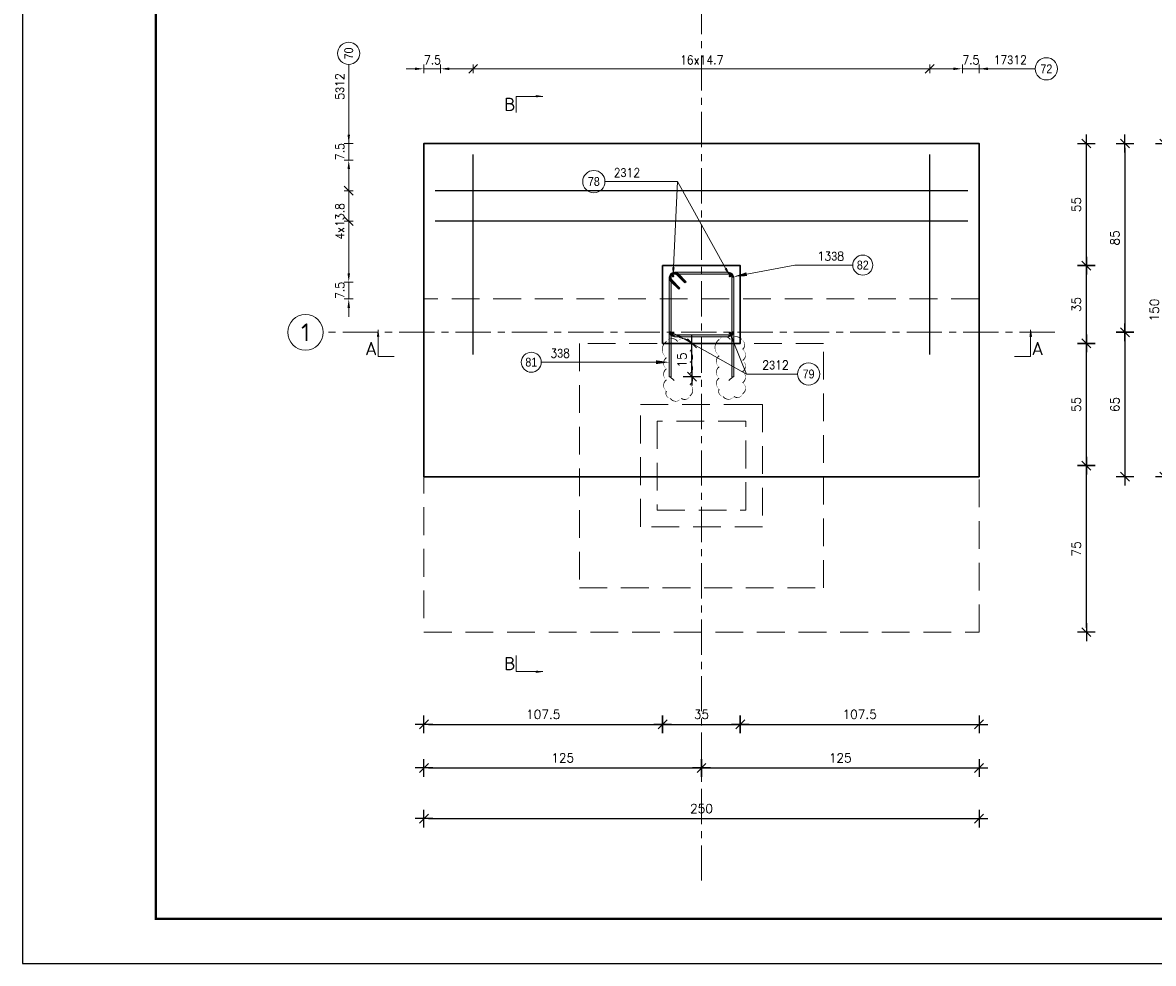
# Model space of a CAD drawing. Extents: x 345527 to 363395, y -114093 to -104075.
# Tile 1 of 14: x 345647 to 350740, y -113989 to -109754. Entities that reach past the tile are written whole.
import ezdxf

# ---------------------------------------------------------------- set-up
doc = ezdxf.new("R2010")
doc.units = 0
doc.header["$LTSCALE"] = 5
doc.header["$MEASUREMENT"] = 0
doc.linetypes.add('CENTER', pattern=[50.8, 31.75, -6.35, 6.35, -6.35])
doc.linetypes.add('HIDDEN', pattern=[0.375, 0.25, -0.125])
doc.layers.add('_FORMATKA', color=8, linetype='Continuous', lineweight=15, plot=False)
for name, color, linetype, lineweight in [('_RAMKA', 7, 'Continuous', 35), ('AutoCAD_Structural_Detailing_deskowanie', 2, 'Continuous', 30), ('AutoCAD_Structural_Detailing_kształt pręta', 7, 'Continuous', 13), ('AutoCAD_Structural_Detailing_opis kształtu pręta', 7, 'Continuous', 13), ('AutoCAD_Structural_Detailing_opis rozkładu', 7, 'Continuous', 13), ('AutoCAD_Structural_Detailing_pręty punktowe', 7, 'Continuous', 40), ('AutoCAD_Structural_Detailing_rozkład pręta', 7, 'Continuous', 40), ('AutoCAD_Structural_Detailing_symbole graficzne', 7, 'Continuous', 13), ('PS_DIM', 4, 'Continuous', 13), ('PS_HIDDEN', 2, 'HIDDEN', 13)]:
    doc.layers.add(name, color=color, linetype=linetype, lineweight=lineweight)
doc.styles.add('marta_B', font='isocpeur.ttf')
doc.styles.add('r-gil', font='GIL_____.TTF', dxfattribs={"width": 0.9})
doc.styles.add('r-simplex', font='simplex.shx', dxfattribs={"width": 0.9})
doc.styles.add('styl2M', font='simplex.shx')
doc.dimstyles.new('RBCT DIM 20_M', dxfattribs={"dimtxt": 40, "dimasz": 20, "dimexe": 20, "dimexo": 150, "dimgap": 25, "dimtad": 1, "dimdec": 1, "dimlfac": 0.1, "dimzin": 9, "dimdsep": 46, "dimtxsty": 'styl2M', "dimblk": 'dimznak', "dimcen": 40, "dimse1": 1, "dimse2": 1, "dimclrd": 8, "dimclre": 8, "dimclrt": 4, "dimadec": 0, "dimazin": 0, "dimtfac": 1, "dimtdec": 1, "dimtix": 1, "dimtmove": 2, "dimatfit": 3, "dimldrblk": 'dimznak', "dimfxl": 5, "dimfxlon": 1, "dimarcsym": 0})

# ---------------------------------------------------------------- blocks, each defined once
blk = doc.blocks.new('dimznak')
at = {"color": 0}
for points in [[(-2, 0), (2, 0)], [(0, 2), (0, -2)]]:
    blk.add_lwpolyline(points, dxfattribs=at)
at = {"color": 3}
blk.add_lwpolyline([(1, 1), (-1, -1)], dxfattribs=at)
blk = doc.blocks.new('*D28')
at = {"color": 8, "lineweight": -2, "transparency": 16777216}
blk.add_line((347474.7, -113337.1), (349934.7, -113337.1), dxfattribs=at)
at = {"layer": 'Defpoints', "color": 0, "transparency": 16777216}
for p in [(347454.7, -112498.1), (349954.7, -112498.1), (349954.7, -113337.1)]:
    blk.add_point(p, dxfattribs=at)
at = {"color": 8, "lineweight": -2, "transparency": 16777216, "xscale": 20, "yscale": 20, "zscale": 20, "rotation": 180}
blk.add_blockref('dimznak', (347454.7, -113337.1), dxfattribs=at)
at = {"color": 8, "lineweight": -2, "transparency": 16777216, "xscale": 20, "yscale": 20, "zscale": 20}
blk.add_blockref('dimznak', (349954.7, -113337.1), dxfattribs=at)
at = {"color": 4, "transparency": 16777216, "insert": (348704.7, -113292.1), "char_height": 40, "attachment_point": 5, "style": 'styl2M'}
blk.add_mtext('250', dxfattribs=at)
blk = doc.blocks.new('*D29')
at = {"color": 8, "lineweight": -2, "transparency": 16777216}
blk.add_line((347474.7, -113108.9), (348684.7, -113108.9), dxfattribs=at)
at = {"layer": 'Defpoints', "color": 0, "transparency": 16777216}
for p in [(347454.7, -112498.1), (348704.7, -112498.1), (348704.7, -113108.9)]:
    blk.add_point(p, dxfattribs=at)
at = {"color": 8, "lineweight": -2, "transparency": 16777216, "xscale": 20, "yscale": 20, "zscale": 20, "rotation": 180}
blk.add_blockref('dimznak', (347454.7, -113108.9), dxfattribs=at)
at = {"color": 8, "lineweight": -2, "transparency": 16777216, "xscale": 20, "yscale": 20, "zscale": 20}
blk.add_blockref('dimznak', (348704.7, -113108.9), dxfattribs=at)
at = {"color": 4, "transparency": 16777216, "insert": (348079.7, -113063.9), "char_height": 40, "attachment_point": 5, "style": 'styl2M'}
blk.add_mtext('125', dxfattribs=at)
blk = doc.blocks.new('*D30')
at = {"color": 8, "lineweight": -2, "transparency": 16777216}
blk.add_line((348724.7, -113108.9), (349934.7, -113108.9), dxfattribs=at)
at = {"layer": 'Defpoints', "color": 0, "transparency": 16777216}
for p in [(348704.7, -112498.1), (349954.7, -112498.1), (349954.7, -113108.9)]:
    blk.add_point(p, dxfattribs=at)
at = {"color": 8, "lineweight": -2, "transparency": 16777216, "xscale": 20, "yscale": 20, "zscale": 20, "rotation": 180}
blk.add_blockref('dimznak', (348704.7, -113108.9), dxfattribs=at)
at = {"color": 8, "lineweight": -2, "transparency": 16777216, "xscale": 20, "yscale": 20, "zscale": 20}
blk.add_blockref('dimznak', (349954.7, -113108.9), dxfattribs=at)
at = {"color": 4, "transparency": 16777216, "insert": (349329.7, -113063.9), "char_height": 40, "attachment_point": 5, "style": 'styl2M'}
blk.add_mtext('125', dxfattribs=at)
blk = doc.blocks.new('*D31')
at = {"color": 8, "lineweight": -2, "transparency": 16777216}
blk.add_line((347474.7, -112912.9), (348509.7, -112912.9), dxfattribs=at)
at = {"layer": 'Defpoints', "color": 0, "transparency": 16777216}
for p in [(347454.7, -111198.1), (348529.7, -111198.1), (348529.7, -112912.9)]:
    blk.add_point(p, dxfattribs=at)
at = {"color": 8, "lineweight": -2, "transparency": 16777216, "xscale": 20, "yscale": 20, "zscale": 20, "rotation": 180}
blk.add_blockref('dimznak', (347454.7, -112912.9), dxfattribs=at)
at = {"color": 8, "lineweight": -2, "transparency": 16777216, "xscale": 20, "yscale": 20, "zscale": 20}
blk.add_blockref('dimznak', (348529.7, -112912.9), dxfattribs=at)
at = {"color": 4, "transparency": 16777216, "insert": (347992.2, -112867.9), "char_height": 40, "attachment_point": 5, "style": 'styl2M'}
blk.add_mtext('107.5', dxfattribs=at)
blk = doc.blocks.new('*D32')
at = {"color": 8, "lineweight": -2, "transparency": 16777216}
blk.add_line((348549.7, -112912.9), (348859.7, -112912.9), dxfattribs=at)
at = {"layer": 'Defpoints', "color": 0, "transparency": 16777216}
for p in [(348529.7, -111198.1), (348879.7, -111198.1), (348879.7, -112912.9)]:
    blk.add_point(p, dxfattribs=at)
at = {"color": 8, "lineweight": -2, "transparency": 16777216, "xscale": 20, "yscale": 20, "zscale": 20, "rotation": 180}
blk.add_blockref('dimznak', (348529.7, -112912.9), dxfattribs=at)
at = {"color": 8, "lineweight": -2, "transparency": 16777216, "xscale": 20, "yscale": 20, "zscale": 20}
blk.add_blockref('dimznak', (348879.7, -112912.9), dxfattribs=at)
at = {"color": 4, "transparency": 16777216, "insert": (348704.7, -112867.9), "char_height": 40, "attachment_point": 5, "style": 'styl2M'}
blk.add_mtext('35', dxfattribs=at)
blk = doc.blocks.new('*D33')
at = {"color": 8, "lineweight": -2, "transparency": 16777216}
blk.add_line((348899.7, -112912.9), (349934.7, -112912.9), dxfattribs=at)
at = {"layer": 'Defpoints', "color": 0, "transparency": 16777216}
for p in [(348879.7, -111198.1), (349954.7, -111798.1), (349954.7, -112912.9)]:
    blk.add_point(p, dxfattribs=at)
at = {"color": 8, "lineweight": -2, "transparency": 16777216, "xscale": 20, "yscale": 20, "zscale": 20, "rotation": 180}
blk.add_blockref('dimznak', (348879.7, -112912.9), dxfattribs=at)
at = {"color": 8, "lineweight": -2, "transparency": 16777216, "xscale": 20, "yscale": 20, "zscale": 20}
blk.add_blockref('dimznak', (349954.7, -112912.9), dxfattribs=at)
at = {"color": 4, "transparency": 16777216, "insert": (349417.2, -112867.9), "char_height": 40, "attachment_point": 5, "style": 'styl2M'}
blk.add_mtext('107.5', dxfattribs=at)
blk = doc.blocks.new('*D46')
at = {"color": 8, "lineweight": -2, "transparency": 16777216}
blk.add_line((348662, -111328.1), (348662, -111218.1), dxfattribs=at)
at = {"layer": 'Defpoints', "color": 0, "transparency": 16777216}
for p in [(348567.7, -111198.1), (348662, -111198.1), (348567.7, -111348.1)]:
    blk.add_point(p, dxfattribs=at)
at = {"color": 8, "lineweight": -2, "transparency": 16777216, "xscale": 20, "yscale": 20, "zscale": 20}
for p, rotation in [((348662, -111198.1), 90), ((348662, -111348.1), 270)]:
    blk.add_blockref('dimznak', p, dxfattribs=dict(at, rotation=rotation))
at = {"color": 4, "transparency": 16777216, "insert": (348617, -111273.1), "char_height": 40, "attachment_point": 5, "rotation": 90, "style": 'styl2M'}
blk.add_mtext('15', dxfattribs=at)
blk = doc.blocks.new('*U17')
at = {"layer": '_FORMATKA', "lineweight": -3}
blk.add_lwpolyline([(-750, 0), (0, 0), (0, 420), (-750, 420)], close=True, dxfattribs=at)
at = {"layer": '_RAMKA', "lineweight": -3, "const_width": 0.5}
blk.add_lwpolyline([(-720, 10), (-10, 10), (-10, 410), (-720, 410)], close=True, dxfattribs=at)
blk = doc.blocks.new('*D52')
at = {"color": 8, "lineweight": -2, "transparency": 16777216}
blk.add_line((350438.1, -112478.1), (350438.1, -111768.1), dxfattribs=at)
at = {"layer": 'Defpoints', "color": 0, "transparency": 16777216}
for p in [(349954.7, -111748.1), (350438.1, -111748.1), (349954.7, -112498.1)]:
    blk.add_point(p, dxfattribs=at)
at = {"color": 8, "lineweight": -2, "transparency": 16777216, "xscale": 20, "yscale": 20, "zscale": 20}
for p, rotation in [((350438.1, -111748.1), 90), ((350438.1, -112498.1), 270)]:
    blk.add_blockref('dimznak', p, dxfattribs=dict(at, rotation=rotation))
at = {"color": 4, "transparency": 16777216, "insert": (350393.1, -112123.1), "char_height": 40, "attachment_point": 5, "rotation": 90, "style": 'styl2M'}
blk.add_mtext('75', dxfattribs=at)
blk = doc.blocks.new('*D53')
at = {"color": 8, "lineweight": -2, "transparency": 16777216}
blk.add_line((350438.1, -111728.1), (350438.1, -111218.1), dxfattribs=at)
at = {"layer": 'Defpoints', "color": 0, "transparency": 16777216}
for p in [(349254.7, -111198.1), (350438.1, -111198.1), (349954.7, -111748.1)]:
    blk.add_point(p, dxfattribs=at)
at = {"color": 8, "lineweight": -2, "transparency": 16777216, "xscale": 20, "yscale": 20, "zscale": 20}
for p, rotation in [((350438.1, -111198.1), 90), ((350438.1, -111748.1), 270)]:
    blk.add_blockref('dimznak', p, dxfattribs=dict(at, rotation=rotation))
at = {"color": 4, "transparency": 16777216, "insert": (350393.1, -111473.1), "char_height": 40, "attachment_point": 5, "rotation": 90, "style": 'styl2M'}
blk.add_mtext('55', dxfattribs=at)
blk = doc.blocks.new('*D54')
at = {"color": 8, "lineweight": -2, "transparency": 16777216}
blk.add_line((350438.1, -111178.1), (350438.1, -110868.1), dxfattribs=at)
at = {"layer": 'Defpoints', "color": 0, "transparency": 16777216}
for p in [(348879.7, -110848.1), (350438.1, -110848.1), (349254.7, -111198.1)]:
    blk.add_point(p, dxfattribs=at)
at = {"color": 8, "lineweight": -2, "transparency": 16777216, "xscale": 20, "yscale": 20, "zscale": 20}
for p, rotation in [((350438.1, -110848.1), 90), ((350438.1, -111198.1), 270)]:
    blk.add_blockref('dimznak', p, dxfattribs=dict(at, rotation=rotation))
at = {"color": 4, "transparency": 16777216, "insert": (350393.1, -111023.1), "char_height": 40, "attachment_point": 5, "rotation": 90, "style": 'styl2M'}
blk.add_mtext('35', dxfattribs=at)
blk = doc.blocks.new('*D55')
at = {"color": 8, "lineweight": -2, "transparency": 16777216}
blk.add_line((350438.1, -110828.1), (350438.1, -110318.1), dxfattribs=at)
at = {"layer": 'Defpoints', "color": 0, "transparency": 16777216}
for p in [(349954.7, -110298.1), (350438.1, -110298.1), (348879.7, -110848.1)]:
    blk.add_point(p, dxfattribs=at)
at = {"color": 8, "lineweight": -2, "transparency": 16777216, "xscale": 20, "yscale": 20, "zscale": 20}
for p, rotation in [((350438.1, -110298.1), 90), ((350438.1, -110848.1), 270)]:
    blk.add_blockref('dimznak', p, dxfattribs=dict(at, rotation=rotation))
at = {"color": 4, "transparency": 16777216, "insert": (350393.1, -110573.1), "char_height": 40, "attachment_point": 5, "rotation": 90, "style": 'styl2M'}
blk.add_mtext('55', dxfattribs=at)
blk = doc.blocks.new('*D56')
at = {"color": 8, "lineweight": -2, "transparency": 16777216}
blk.add_line((350611.7, -110318.1), (350611.7, -111128.1), dxfattribs=at)
at = {"layer": 'Defpoints', "color": 0, "transparency": 16777216}
for p in [(349954.7, -110298.1), (350295.7, -111148.1, -1227), (350611.7, -111148.1)]:
    blk.add_point(p, dxfattribs=at)
at = {"color": 8, "lineweight": -2, "transparency": 16777216, "xscale": 20, "yscale": 20, "zscale": 20}
for p, rotation in [((350611.7, -110298.1), 90), ((350611.7, -111148.1), 270)]:
    blk.add_blockref('dimznak', p, dxfattribs=dict(at, rotation=rotation))
at = {"color": 4, "transparency": 16777216, "insert": (350566.7, -110723.1), "char_height": 40, "attachment_point": 5, "rotation": 90, "style": 'styl2M'}
blk.add_mtext('85', dxfattribs=at)
blk = doc.blocks.new('*D57')
at = {"color": 8, "lineweight": -2, "transparency": 16777216}
blk.add_line((350611.7, -111168.1), (350611.7, -111778.1), dxfattribs=at)
at = {"layer": 'Defpoints', "color": 0, "transparency": 16777216}
for p in [(350295.7, -111148.1, -1227), (349954.7, -111798.1), (350611.7, -111798.1)]:
    blk.add_point(p, dxfattribs=at)
at = {"color": 8, "lineweight": -2, "transparency": 16777216, "xscale": 20, "yscale": 20, "zscale": 20}
for p, rotation in [((350611.7, -111148.1), 90), ((350611.7, -111798.1), 270)]:
    blk.add_blockref('dimznak', p, dxfattribs=dict(at, rotation=rotation))
at = {"color": 4, "transparency": 16777216, "insert": (350566.7, -111473.1), "char_height": 40, "attachment_point": 5, "rotation": 90, "style": 'styl2M'}
blk.add_mtext('65', dxfattribs=at)
blk = doc.blocks.new('*D58')
at = {"color": 8, "lineweight": -2, "transparency": 16777216}
blk.add_line((350789.3, -110318.1), (350789.3, -111778.1), dxfattribs=at)
at = {"layer": 'Defpoints', "color": 0, "transparency": 16777216}
for p in [(349954.7, -110298.1), (349954.7, -111798.1), (350789.3, -111798.1)]:
    blk.add_point(p, dxfattribs=at)
at = {"color": 8, "lineweight": -2, "transparency": 16777216, "xscale": 20, "yscale": 20, "zscale": 20}
for p, rotation in [((350789.3, -110298.1), 90), ((350789.3, -111798.1), 270)]:
    blk.add_blockref('dimznak', p, dxfattribs=dict(at, rotation=rotation))
at = {"color": 4, "transparency": 16777216, "insert": (350744.3, -111048.1), "char_height": 40, "attachment_point": 5, "rotation": 90, "style": 'styl2M'}
blk.add_mtext('150', dxfattribs=at)

msp = doc.modelspace()

# ---------------------------------------------------------------- hatches: boundary and pattern name
at = {"layer": 'AutoCAD_Structural_Detailing_kształt pręta'}
h = msp.add_hatch(color=161, dxfattribs=at)
edge = h.paths.add_edge_path(flags=0)
edge.add_line((348583.7, -110878.12), (348583.7, -110886.12))
edge.add_arc((348583.7, -110902.12), 16, 90, 225)
edge.add_line((348572.39, -110913.44), (348566.73, -110919.09))
edge.add_arc((348583.7, -110902.12), 24, 450, 585, ccw=False)
h = msp.add_hatch(color=161, dxfattribs=at)
edge = h.paths.add_edge_path(flags=0)
edge.add_line((348600.67, -110885.15), (348595.01, -110890.81))
edge.add_arc((348583.7, -110902.12), 16, 45, 180)
edge.add_line((348567.7, -110902.12), (348559.7, -110902.12))
edge.add_arc((348583.7, -110902.12), 24, 405, 540, ccw=False)
h = msp.add_hatch(color=161, dxfattribs=at)
edge = h.paths.add_edge_path(flags=0)
edge.add_line((348583.7, -110878.12), (348583.7, -110886.12))
edge.add_arc((348583.7, -110902.12), 16, 90, 180)
edge.add_line((348567.7, -110902.12), (348559.7, -110902.12))
edge.add_arc((348583.7, -110902.12), 24, 450, 540, ccw=False)
for points in [[(348567.7, -111144.12), (348559.7, -111144.12), (348559.7, -110902.12), (348567.7, -110902.12)], [(348567.7, -111348.12), (348559.7, -111348.12), (348559.7, -110902.12), (348567.7, -110902.12)], [(348583.7, -110886.12), (348583.7, -110878.12), (348825.7, -110878.12), (348825.7, -110886.12)], [(348583.7, -110886.12), (348583.7, -110878.12), (348825.7, -110878.12), (348825.7, -110886.12)], [(348595.01, -110890.81), (348600.67, -110885.15), (348636.03, -110920.51), (348630.37, -110926.17)], [(348841.7, -110902.12), (348849.7, -110902.12), (348849.7, -111144.12), (348841.7, -111144.12)], [(348841.7, -110902.12), (348849.7, -110902.12), (348849.7, -111348.12), (348841.7, -111348.12)], [(348607.74, -110948.79), (348602.08, -110954.45), (348566.73, -110919.09), (348572.39, -110913.44)], [(348825.7, -111160.12), (348825.7, -111168.12), (348583.7, -111168.12), (348583.7, -111160.12)]]:
    msp.add_hatch(color=161, dxfattribs=at).paths.add_polyline_path(points, flags=0)
h = msp.add_hatch(color=161, dxfattribs=at)
edge = h.paths.add_edge_path(flags=0)
edge.add_line((348849.7, -110902.12), (348841.7, -110902.12))
edge.add_arc((348825.7, -110902.12), 16, 0, 90)
edge.add_line((348825.7, -110886.12), (348825.7, -110878.12))
edge.add_arc((348825.7, -110902.12), 24, 360, 450, ccw=False)
h = msp.add_hatch(color=161, dxfattribs=at)
edge = h.paths.add_edge_path(flags=0)
edge.add_line((348849.7, -110902.12), (348841.7, -110902.12))
edge.add_arc((348825.7, -110902.12), 16, 0, 90)
edge.add_line((348825.7, -110886.12), (348825.7, -110878.12))
edge.add_arc((348825.7, -110902.12), 24, 360, 450, ccw=False)
h = msp.add_hatch(color=161, dxfattribs=at)
edge = h.paths.add_edge_path(flags=0)
edge.add_line((348559.7, -111144.12), (348567.7, -111144.12))
edge.add_arc((348583.7, -111144.12), 16, -180, -90)
edge.add_line((348583.7, -111160.12), (348583.7, -111168.12))
edge.add_arc((348583.7, -111144.12), 24, 540, 630, ccw=False)
h = msp.add_hatch(color=161, dxfattribs=at)
edge = h.paths.add_edge_path(flags=0)
edge.add_line((348825.7, -111168.12), (348825.7, -111160.12))
edge.add_arc((348825.7, -111144.12), 16, -90, 0)
edge.add_line((348841.7, -111144.12), (348849.7, -111144.12))
edge.add_arc((348825.7, -111144.12), 24, 270, 360, ccw=False)
at = {"layer": 'AutoCAD_Structural_Detailing_opis kształtu pręta'}
for points in [[(348849.28, -110897.67), (348909.83, -110894.95), (348906.66, -110878.14)], [(348559.7, -111282.78), (348499.7, -111274.22), (348499.7, -111291.33)]]:
    msp.add_hatch(color=8, dxfattribs=at).paths.add_polyline_path(points, flags=0)
at = {"layer": 'AutoCAD_Structural_Detailing_opis rozkładu'}
for points in [[(347454.7, -109962.01), (347414.7, -109956.3), (347414.7, -109967.71)], [(347529.7, -109962.01), (347569.7, -109967.71), (347569.7, -109956.3)], [(349879.7, -109962.01), (349839.7, -109956.3), (349839.7, -109967.71)], [(349954.7, -109962.01), (349994.7, -109967.71), (349994.7, -109956.3)], [(347116.25, -110298.12), (347121.95, -110258.12), (347110.54, -110258.12)], [(347116.25, -110373.12), (347110.54, -110413.12), (347121.95, -110413.12)], [(348576.63, -110895.05), (348584.25, -110855.37), (348572.86, -110854.82)], [(348832.77, -110895.05), (348818.38, -110857.3), (348808.4, -110862.82)], [(347116.25, -110923.12), (347121.95, -110883.12), (347110.54, -110883.12)], [(347116.25, -110998.12), (347110.54, -111038.12), (347121.95, -111038.12)], [(348576.63, -111151.2), (348608.78, -111175.67), (348614.34, -111165.71)], [(348832.77, -111151.2), (348842.51, -111190.41), (348853.08, -111186.13)]]:
    msp.add_hatch(color=8, dxfattribs=at).paths.add_polyline_path(points, flags=0)
at = {"layer": 'AutoCAD_Structural_Detailing_pręty punktowe'}
h = msp.add_hatch(color=1, dxfattribs=at)
edge = h.paths.add_edge_path(flags=0)
edge.add_arc((348576.63, -110895.05), 6, 0, 360)
h = msp.add_hatch(color=1, dxfattribs=at)
edge = h.paths.add_edge_path(flags=0)
edge.add_arc((348832.77, -110895.05), 6, 0, 360)
h = msp.add_hatch(color=1, dxfattribs=at)
edge = h.paths.add_edge_path(flags=0)
edge.add_arc((348576.63, -111151.2), 6, 0, 360)
h = msp.add_hatch(color=1, dxfattribs=at)
edge = h.paths.add_edge_path(flags=0)
edge.add_arc((348832.77, -111151.2), 6, 0, 360)
at = {"layer": 'AutoCAD_Structural_Detailing_symbole graficzne', "linetype": 'Continuous', "lineweight": 0}
for points in [[(347990.88, -110086.3), (347960.88, -110086.3), (347960.88, -110090.58)], [(347249.41, -111137.15), (347249.41, -111167.15), (347253.68, -111167.15)], [(350185.98, -111137.15), (350185.98, -111167.15), (350181.7, -111167.15)], [(347990.88, -112675.25), (347960.88, -112675.25), (347960.88, -112670.98)]]:
    msp.add_hatch(color=7, dxfattribs=at).paths.add_polyline_path(points, flags=0)

# ---------------------------------------------------------------- linework, layer by layer
at = {"color": 6}
for points in [[(348784.6, -111180.59, 0, 5, -0.5205671), (348834.6, -111180.59, 0, 5, -0.5205671), (348884.6, -111180.59, 0, 5, -0.5205671), (348890.04, -111225.15, 0, 5, -0.5205671), (348890.04, -111275.15, 0, 5, -0.5205671), (348890.04, -111325.15, 0, 5, -0.5205671), (348890.04, -111375.15, 0, 5, -0.5205671), (348890.04, -111425.15, 0, 5, -0.5205671), (348851.6, -111436.71, 0, 5, -0.5205671), (348801.6, -111436.71, 0, 5, -0.5205671), (348784.6, -111403.71, 0, 5, -0.5205671), (348784.6, -111353.71, 0, 5, -0.5205671), (348784.6, -111303.71, 0, 5, -0.5205671), (348784.6, -111253.71, 0, 5, -0.5205671)], [(348547.08, -111189.31, 0, 5, -0.5205671), (348597.08, -111189.31, 0, 5, -0.5205671), (348647.08, -111189.31, 0, 5, -0.5205671), (348652.52, -111233.87, 0, 5, -0.5205671), (348652.52, -111283.87, 0, 5, -0.5205671), (348652.52, -111333.87, 0, 5, -0.5205671), (348652.52, -111383.87, 0, 5, -0.5205671), (348652.52, -111433.87, 0, 5, -0.5205671), (348614.08, -111445.43, 0, 5, -0.5205671), (348564.08, -111445.43, 0, 5, -0.5205671), (348547.08, -111412.43, 0, 5, -0.5205671), (348547.08, -111362.43, 0, 5, -0.5205671), (348547.08, -111312.43, 0, 5, -0.5205671), (348547.08, -111262.43, 0, 5, -0.5205671)]]:
    msp.add_lwpolyline(points, format="xyseb", close=True, dxfattribs=at)
at = {"layer": 'AutoCAD_Structural_Detailing_deskowanie'}
for points in [[(347454.7, -111798.12), (349954.7, -111798.12), (349954.7, -110298.12), (347454.7, -110298.12)], [(348529.7, -111198.12), (348879.7, -111198.12), (348879.7, -110848.12), (348529.7, -110848.12)]]:
    msp.add_lwpolyline(points, close=True, dxfattribs=at)
at = {"layer": 'AutoCAD_Structural_Detailing_kształt pręta', "color": 161}
for p, q in [((348559.7, -111144.12), (348559.7, -110902.12)), ((348559.7, -111348.12), (348559.7, -110902.12)), ((348567.7, -111144.12), (348567.7, -110902.12)), ((348567.7, -111348.12), (348567.7, -110902.12)), ((348583.7, -110878.12), (348825.7, -110878.12)), ((348583.7, -110878.12), (348825.7, -110878.12)), ((348583.7, -110886.12), (348825.7, -110886.12)), ((348583.7, -110886.12), (348825.7, -110886.12)), ((348595.01, -110890.81), (348630.37, -110926.17)), ((348600.67, -110885.15), (348636.03, -110920.51)), ((348841.7, -110902.12), (348841.7, -111144.12)), ((348841.7, -110902.12), (348841.7, -111348.12)), ((348849.7, -110902.12), (348849.7, -111144.12)), ((348849.7, -110902.12), (348849.7, -111348.12)), ((348602.08, -110954.45), (348566.73, -110919.09)), ((348607.74, -110948.79), (348572.39, -110913.44)), ((348602.08, -110954.45), (348607.74, -110948.79)), ((348636.03, -110920.51), (348630.37, -110926.17)), ((348825.7, -111160.12), (348583.7, -111160.12)), ((348825.7, -111168.12), (348583.7, -111168.12)), ((348559.7, -111348.12), (348567.7, -111348.12)), ((348849.7, -111348.12), (348841.7, -111348.12))]:
    msp.add_line(p, q, dxfattribs=at)
at = {"layer": 'AutoCAD_Structural_Detailing_kształt pręta', "color": 1, "lineweight": 0}
for p, q in [((348563.7, -111348.12), (348581.2, -111365.62)), ((348845.7, -111348.12), (348828.2, -111365.62))]:
    msp.add_line(p, q, dxfattribs=at)
at = {"layer": 'AutoCAD_Structural_Detailing_kształt pręta', "color": 161}
for centre, radius, start, end in [((348583.7, -110902.12), 24, 90, 225), ((348583.7, -110902.12), 24, 45, 180), ((348583.7, -110902.12), 24, 90, 180), ((348583.7, -110902.12), 16, 90, 225), ((348583.7, -110902.12), 16, 45, 180), ((348583.7, -110902.12), 16, 90, 180), ((348825.7, -110902.12), 24, 360, 90), ((348825.7, -110902.12), 24, 360, 90), ((348825.7, -110902.12), 16, 0, 90), ((348825.7, -110902.12), 16, 0, 90), ((348583.7, -111144.12), 24, 180, 270), ((348583.7, -111144.12), 16, 180, 270), ((348825.7, -111144.12), 16, 270, 0), ((348825.7, -111144.12), 24, 270, 0)]:
    msp.add_arc(centre, radius, start, end, dxfattribs=at)
at = {"layer": 'AutoCAD_Structural_Detailing_opis kształtu pręta', "color": 8}
for p, q in [((349124.51, -110845.74), (348908.24, -110886.55)), ((349124.51, -110845.74), (349386.13, -110845.74)), ((347983.33, -111282.78), (348499.7, -111282.78))]:
    msp.add_line(p, q, dxfattribs=at)
at = {"layer": 'AutoCAD_Structural_Detailing_opis kształtu pręta', "color": 8, "lineweight": 18}
for centre in [(349431.13, -110845.74), (347938.33, -111282.78)]:
    msp.add_circle(centre, 45, dxfattribs=at)
at = {"layer": 'AutoCAD_Structural_Detailing_opis rozkładu', "color": 8}
for p, q in [((347116.25, -109942.82), (347116.25, -110298.12)), ((347454.7, -109982.01), (347454.7, -109942.01)), ((347529.7, -109942.01), (347529.7, -109982.01)), ((347676.57, -109942.01), (347676.57, -109982.01)), ((349732.82, -109942.01), (349732.82, -109982.01)), ((349879.7, -109942.01), (349879.7, -109982.01)), ((349954.7, -109982.01), (349954.7, -109942.01)), ((347374.7, -109962.01), (347414.7, -109962.01)), ((347529.7, -109962.01), (347454.7, -109962.01)), ((347676.57, -109962.01), (347569.7, -109962.01)), ((347823.45, -109962.01), (347676.57, -109962.01)), ((347970.32, -109962.01), (347823.45, -109962.01)), ((348117.2, -109962.01), (347970.32, -109962.01)), ((348264.07, -109962.01), (348117.2, -109962.01)), ((348410.95, -109962.01), (348264.07, -109962.01)), ((348557.82, -109962.01), (348410.95, -109962.01)), ((348631.26, -109962.01), (348557.82, -109962.01)), ((348631.26, -109962.01), (348704.7, -109962.01)), ((348704.7, -109962.01), (348851.57, -109962.01)), ((348851.57, -109962.01), (348998.45, -109962.01)), ((348998.45, -109962.01), (349145.32, -109962.01)), ((349145.32, -109962.01), (349292.2, -109962.01)), ((349292.2, -109962.01), (349439.07, -109962.01)), ((349439.07, -109962.01), (349585.95, -109962.01)), ((349585.95, -109962.01), (349732.82, -109962.01)), ((349732.82, -109962.01), (349839.7, -109962.01)), ((349879.7, -109962.01), (349954.7, -109962.01)), ((350207.93, -109962.01), (349954.7, -109962.01)), ((350034.7, -109962.01), (349994.7, -109962.01)), ((347116.25, -110218.12), (347116.25, -110258.12)), ((347136.25, -110298.12), (347096.25, -110298.12)), ((347116.25, -110373.12), (347116.25, -110298.12)), ((347096.25, -110373.12), (347136.25, -110373.12)), ((347116.25, -110510.62), (347116.25, -110413.12)), ((348597.16, -110469.59), (348270.02, -110469.59)), ((348597.16, -110469.59), (348578.56, -110855.1)), ((348597.16, -110469.59), (348813.39, -110860.06)), ((347096.25, -110510.62), (347136.25, -110510.62)), ((347116.25, -110579.37), (347116.25, -110510.62)), ((347116.25, -110579.37), (347116.25, -110648.12)), ((347096.25, -110648.12), (347136.25, -110648.12)), ((347116.25, -110648.12), (347116.25, -110785.62)), ((347116.25, -110785.62), (347116.25, -110883.12)), ((347096.25, -110923.12), (347136.25, -110923.12)), ((347116.25, -110923.12), (347116.25, -110998.12)), ((347136.25, -110998.12), (347096.25, -110998.12)), ((347116.25, -111078.12), (347116.25, -111038.12)), ((348907.65, -111335.96), (348611.56, -111170.69)), ((348907.65, -111335.96), (348847.79, -111188.27)), ((348907.65, -111335.96), (349137, -111335.96))]:
    msp.add_line(p, q, dxfattribs=at)
at = {"layer": 'AutoCAD_Structural_Detailing_opis rozkładu', "color": 8, "lineweight": -2}
for p, q in [((347696.57, -109942.01), (347656.57, -109982.01)), ((349712.82, -109982.01), (349752.82, -109942.01)), ((347136.25, -110530.62), (347096.25, -110490.62)), ((347096.25, -110628.12), (347136.25, -110668.12))]:
    msp.add_line(p, q, dxfattribs=at)
at = {"layer": 'AutoCAD_Structural_Detailing_opis rozkładu', "color": 8, "lineweight": 18}
for centre in [(347116.25, -109892.82), (350257.93, -109962.01), (348220.02, -110469.59), (349187, -111335.96)]:
    msp.add_circle(centre, 50, dxfattribs=at)
at = {"layer": 'AutoCAD_Structural_Detailing_rozkład pręta', "color": 31, "linetype": 'ByBlock', "lineweight": 25}
for p, q in [((347676.57, -111248.12), (347676.57, -110348.12)), ((349732.82, -111248.12), (349732.82, -110348.12)), ((349904.7, -110510.62), (347504.7, -110510.62)), ((349904.7, -110648.12), (347504.7, -110648.12))]:
    msp.add_line(p, q, dxfattribs=at)
at = {"layer": 'AutoCAD_Structural_Detailing_symbole graficzne', "color": 5, "linetype": 'CENTER'}
for p, q in [((348704.7, -113616.29), (348704.7, -106347.76)), ((350295.69, -111148.12, -1227.04), (347001.46, -111148.12, -1227.04))]:
    msp.add_line(p, q, dxfattribs=at)
at = {"layer": 'AutoCAD_Structural_Detailing_symbole graficzne', "color": 7, "linetype": 'Continuous', "lineweight": 0}
for p, q in [((347870.88, -110086.3), (347870.88, -110158.3)), ((347990.88, -110086.3), (347870.88, -110086.3)), ((347960.88, -110086.3), (347960.88, -110082.02)), ((347990.88, -110086.3), (347960.88, -110082.02)), ((347249.41, -111137.15), (347245.13, -111167.15)), ((347249.41, -111167.15), (347245.13, -111167.15)), ((347249.41, -111137.15), (347249.41, -111257.15)), ((350185.98, -111137.15), (350190.26, -111167.15)), ((350185.98, -111137.15), (350185.98, -111257.15)), ((350185.98, -111167.15), (350190.26, -111167.15)), ((347249.41, -111257.15), (347321.41, -111257.15)), ((350185.98, -111257.15), (350113.98, -111257.15)), ((347870.88, -112675.25), (347870.88, -112603.25)), ((347990.88, -112675.25), (347870.88, -112675.25)), ((347960.88, -112675.25), (347960.88, -112679.53)), ((347990.88, -112675.25), (347960.88, -112679.53))]:
    msp.add_line(p, q, dxfattribs=at)
at = {"layer": 'AutoCAD_Structural_Detailing_symbole graficzne', "color": 1, "linetype": 'Continuous', "lineweight": 18}
msp.add_circle((346921.46, -111148.12, -1227.04), 80, dxfattribs=at)
at = {"layer": 'PS_HIDDEN', "color": 9, "ltscale": 100}
for p, q in [((348429.7, -112023.12), (348429.7, -111473.12)), ((348429.7, -111473.12), (348904.7, -111473.12)), ((348904.7, -111473.12), (348979.7, -111473.12)), ((348979.7, -111473.12), (348979.7, -112023.12)), ((348904.7, -111548.12), (348504.7, -111548.12)), ((348504.7, -111548.12), (348504.7, -111948.12)), ((348904.7, -111948.12), (348904.7, -111548.12)), ((348504.7, -111948.12), (348904.7, -111948.12)), ((348979.7, -112023.12), (348429.7, -112023.12))]:
    msp.add_line(p, q, dxfattribs=at)
for points in [[(347454.7, -112498.12), (349954.7, -112498.12), (349954.7, -110998.12), (347454.7, -110998.12)], [(348154.7, -112298.12), (349254.7, -112298.12), (349254.7, -111198.12), (348154.7, -111198.12)]]:
    msp.add_lwpolyline(points, close=True, dxfattribs=at)

# ---------------------------------------------------------------- block references
at = {"layer": 'PS_DIM', "xscale": 20, "yscale": 20, "zscale": 20}
msp.add_blockref('*U17', (360647.45, -113988.82), dxfattribs=at)

# ---------------------------------------------------------------- texts
at = {"layer": 'AutoCAD_Structural_Detailing_opis kształtu pręta', "color": 3, "char_height": 40, "attachment_point": 5, "rotation": 0}
for s, insert, style in [('13\\Fdiam;3\\Fsimplex.shx;8  ', (349287.27, -110805.74), 'r-simplex'), ('82', (349431.13, -110845.74), 'r-gil')]:
    msp.add_mtext(s, dxfattribs=dict(at, insert=insert, style=style))
at = {"layer": 'AutoCAD_Structural_Detailing_opis kształtu pręta', "color": 3, "char_height": 40, "attachment_point": 5}
for s, insert, style in [('81', (347938.33, -111282.78), 'r-gil'), ('3\\Fdiam;3\\Fsimplex.shx;8  ', (348068.47, -111242.78), 'r-simplex')]:
    msp.add_mtext(s, dxfattribs=dict(at, insert=insert, style=style))
at = {"layer": 'AutoCAD_Structural_Detailing_opis rozkładu', "color": 3, "char_height": 40}
for s, insert, attachment_point, rotation, style in [('70', (347116.25, -109892.82), 5, 90, 'r-gil'), ('7.5', (347454.49, -109942.01), 7, 360, 'r-simplex'), ('16x14.7', (348607.84, -109942.01), 7, 360, 'r-simplex'), ('7.5', (349879.49, -109942.01), 7, 360, 'r-simplex'), ('5\\Fdiam;3\\Fsimplex.shx;12 ', (347076.25, -110041.68), 5, 90, 'r-simplex'), ('7.5', (347096.25, -110373.34), 7, 90, 'r-simplex'), ('4x13.8', (347096.25, -110731.27), 7, 90, 'r-simplex'), ('7.5', (347096.25, -110998.34), 7, 90, 'r-simplex')]:
    msp.add_mtext(s, dxfattribs=dict(at, insert=insert, attachment_point=attachment_point, rotation=rotation, style=style))
at = {"layer": 'AutoCAD_Structural_Detailing_opis rozkładu', "color": 3, "char_height": 40, "attachment_point": 5}
for s, insert, style in [('17\\Fdiam;3\\Fsimplex.shx;12 ', (350095.36, -109922.01), 'r-simplex'), ('72', (350257.93, -109962.01), 'r-gil'), ('78', (348220.02, -110469.59), 'r-gil'), ('2\\Fdiam;3\\Fsimplex.shx;12 ', (348368.88, -110429.59), 'r-simplex'), ('2\\Fdiam;3\\Fsimplex.shx;12 ', (349038.15, -111295.96), 'r-simplex'), ('79', (349187, -111335.96), 'r-gil')]:
    msp.add_mtext(s, dxfattribs=dict(at, insert=insert, style=style))
at = {"layer": 'AutoCAD_Structural_Detailing_symbole graficzne', "color": 2, "attachment_point": 5, "style": 'marta_B'}
for s, insert, char_height in [('B', (347842.08, -110122.3), 60), ('1', (346921.46, -111148.12, -1227.04), 80), ('A', (347217.01, -111221.15), 60), ('A', (350218.38, -111221.15), 60), ('B', (347842.08, -112639.25), 60)]:
    msp.add_mtext(s, dxfattribs=dict(at, insert=insert, char_height=char_height))

# ---------------------------------------------------------------- dimensions: what is measured, and where the dimension line sits
for base, p1, p2, picture, middle in [((350438.08, -110298.12), (348879.7, -110848.12), (349954.7, -110298.12), '*D55', (350393.08, -110573.12)), ((350611.75, -111148.12), (349954.7, -110298.12), (350295.69, -111148.12, -1227.04), '*D56', (350566.75, -110723.12)), ((350789.32, -111798.12), (349954.7, -110298.12), (349954.7, -111798.12), '*D58', (350744.32, -111048.12)), ((350438.08, -110848.12), (349254.7, -111198.12), (348879.7, -110848.12), '*D54', (350393.08, -111023.12)), ((350611.75, -111798.12), (350295.69, -111148.12, -1227.04), (349954.7, -111798.12), '*D57', (350566.75, -111473.12)), ((348662.03, -111198.12), (348567.7, -111348.12), (348567.7, -111198.12), '*D46', (348617.03, -111273.12)), ((350438.08, -111198.12), (349954.7, -111748.12), (349254.7, -111198.12), '*D53', (350393.08, -111473.12)), ((350438.08, -111748.12), (349954.7, -112498.12), (349954.7, -111748.12), '*D52', (350393.08, -112123.12))]:
    dim = msp.add_linear_dim(base=base, p1=p1, p2=p2, angle=90, dimstyle='RBCT DIM 20_M')
    dim.commit()
    dim.dimension.update_dxf_attribs({"geometry": picture, "text_midpoint": middle})
for base, p1, p2, picture, middle in [((348529.7, -112912.88), (347454.7, -111198.12), (348529.7, -111198.12), '*D31', (347992.2, -112867.88)), ((348879.7, -112912.88), (348529.7, -111198.12), (348879.7, -111198.12), '*D32', (348704.7, -112867.88)), ((349954.7, -112912.88), (348879.7, -111198.12), (349954.7, -111798.12), '*D33', (349417.2, -112867.88)), ((349954.7, -113337.08), (347454.7, -112498.12), (349954.7, -112498.12), '*D28', (348704.7, -113292.08)), ((348704.7, -113108.88), (347454.7, -112498.12), (348704.7, -112498.12), '*D29', (348079.7, -113063.88)), ((349954.7, -113108.88), (348704.7, -112498.12), (349954.7, -112498.12), '*D30', (349329.7, -113063.88))]:
    dim = msp.add_linear_dim(base=base, p1=p1, p2=p2, dimstyle='RBCT DIM 20_M')
    dim.commit()
    dim.dimension.update_dxf_attribs({"geometry": picture, "text_midpoint": middle})

doc.saveas('drawing.dxf')
